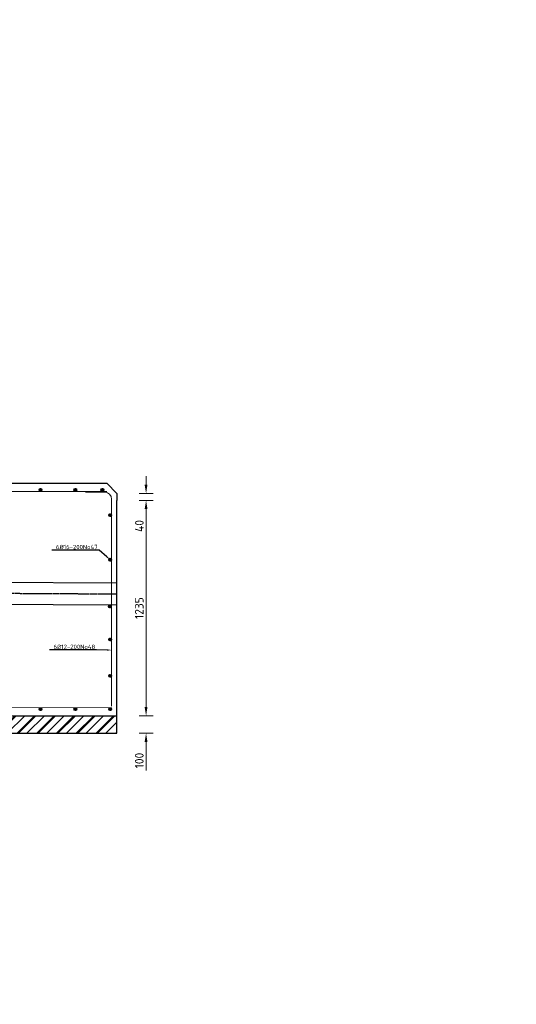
# Model space of a CAD drawing. Header units: millimetres. Extents: x -8028558 to 327273, y -63352 to 83293.
# Tile 44 of 195: x 3490 to 6338, y -10046 to -4399. Entities that reach past the tile are written whole.
import ezdxf
from ezdxf import colors
from ezdxf.entities.mleader import LeaderData, LeaderLine
from ezdxf.math import Vec2, Vec3

# ---------------------------------------------------------------- set-up
doc = ezdxf.new("R2010")
doc.units = ezdxf.units.MM
doc.linetypes.add('NLCS-HIDDEN', pattern=[4, 2, -2])
for name, color, linetype, lineweight in [('B-CO-BC-BETONVORM-AD', 252, 'Continuous', 18), ('B-CO-BC-BETONVORM-GD', 90, 'Continuous', 25), ('B-CO-BC-WAPENING-G', 170, 'Continuous', 18), ('B-CO-BC-WAPENING-GD', 130, 'Continuous', 25), ('B-CO-BC-WAPENING-GN', 150, 'NLCS-HIDDEN', 13), ('B-CO-KL-OVERIG_MANTELBUIS - CENTREERLIJN-GD', 8, 'NLCS-HIDDEN', 25), ('B-CO-KL-OVERIG_MANTELBUIS-GD', 8, 'Continuous', 25), ('B-CO-SC-STAALVORM-A', 252, 'Continuous', 18), ('X-XX-AL-M-20', 7, 'Continuous', 18), ('X-XX-AL-VERWIJZING-T25', 7, 'Continuous', 25)]:
    doc.layers.add(name, color=color, linetype=linetype, lineweight=lineweight)
doc.styles.add('NLCS-ISO-MM10-T25', font='NLCS-ISO.ttf', dxfattribs={"height": 25})
doc.styles.add('NLCS-ISO-MM20-T25', font='NLCS-ISO.ttf', dxfattribs={"height": 50})
doc.dimstyles.new('NLCS-MM20-T25-PIJL_L0_H4', dxfattribs={"dimscale": 20, "dimtxt": 2.5, "dimasz": 2.5, "dimexe": 2, "dimexo": 2, "dimgap": 0.7, "dimtad": 1, "dimdec": 0, "dimzin": 0, "dimdsep": 46, "dimtxsty": 'NLCS-ISO-MM20-T25', "dimcen": 0, "dimdle": 2, "dimclrd": 256, "dimclre": 256, "dimclrt": 256, "dimadec": 4, "dimazin": 0, "dimtfac": 1, "dimtdec": 3, "dimtofl": 0, "dimtmove": 0, "dimatfit": 3, "dimfxl": 2, "dimfxlon": 1, "dimtfillclr": 256, "dimtolj": 1, "dimtzin": 0, "dimlwd": -1, "dimlwe": -1, "dimarcsym": 0})

# ---------------------------------------------------------------- blocks, each defined once
blk = doc.blocks.new('*D2059')
at = {"layer": 'X-XX-AL-M-20', "transparency": 16777216}
for p, q in [((4215, -8341.1), (4215, -8291.1)), ((4175, -8391.1), (4255, -8391.1)), ((4175, -8491.1), (4255, -8491.1)), ((4215, -8541.1), (4215, -8704.1))]:
    blk.add_line(p, q, dxfattribs=at)
for points in [[(4206.7, -8341.1), (4223.3, -8341.1), (4215, -8391.1)], [(4206.7, -8541.1), (4223.3, -8541.1), (4215, -8491.1)]]:
    blk.add_solid(points, dxfattribs=at)
at = {"layer": 'X-XX-AL-M-20', "transparency": 16777216, "insert": (4176, -8647.6), "char_height": 50, "attachment_point": 5, "rotation": 90, "style": 'NLCS-ISO-MM20-T25'}
blk.add_mtext('\\A1;100', dxfattribs=at)
blk = doc.blocks.new('*D2060')
at = {"layer": 'X-XX-AL-M-20', "transparency": 16777216}
for p, q in [((4175, -7156.1), (4255, -7156.1)), ((4215, -8341.1), (4215, -7206.1)), ((4215, -8391.1), (4175, -8391.1))]:
    blk.add_line(p, q, dxfattribs=at)
for points in [[(4206.7, -7206.1), (4223.3, -7206.1), (4215, -7156.1)], [(4206.7, -8341.1), (4223.3, -8341.1), (4215, -8391.1)]]:
    blk.add_solid(points, dxfattribs=at)
at = {"layer": 'X-XX-AL-M-20', "transparency": 16777216, "insert": (4176, -7773.6), "char_height": 50, "attachment_point": 5, "rotation": 90, "style": 'NLCS-ISO-MM20-T25'}
blk.add_mtext('\\A1;1235', dxfattribs=at)
blk = doc.blocks.new('*D2061')
at = {"layer": 'X-XX-AL-M-20', "transparency": 16777216}
for p, q in [((4215, -7066.1), (4215, -7016.1)), ((4175, -7116.1), (4255, -7116.1)), ((4175, -7156.1), (4255, -7156.1)), ((4215, -7206.1), (4215, -7349.1))]:
    blk.add_line(p, q, dxfattribs=at)
for points in [[(4206.7, -7066.1), (4223.3, -7066.1), (4215, -7116.1)], [(4206.7, -7206.1), (4223.3, -7206.1), (4215, -7156.1)]]:
    blk.add_solid(points, dxfattribs=at)
at = {"layer": 'X-XX-AL-M-20', "transparency": 16777216, "insert": (4176, -7302.6), "char_height": 50, "attachment_point": 5, "rotation": 90, "style": 'NLCS-ISO-MM20-T25'}
blk.add_mtext('\\A1;40', dxfattribs=at)

msp = doc.modelspace()

# ---------------------------------------------------------------- hatches: boundary and pattern name
at = {"layer": 'B-CO-BC-BETONVORM-AD'}
h = msp.add_hatch(dxfattribs=at)
h.set_pattern_fill('ACO-BETON_ONGEWAPEND-SODMM', color=256, scale=10, pattern_type=2)
h.set_pattern_definition([(45, (29559.305, 0), (-56.56854, 56.56854), []), (45, (29559.305, 48.57), (-56.56854, 56.56854), []), (45, (29559.305, 50.57), (-56.56854, 56.56854), []), (45, (29559.305, 52.57), (-56.56854, 56.56854), []), (45, (29559.305, 54.57), (-56.56854, 56.56854), []), (45, (29559.305, 56.57), (-56.56854, 56.56854), [])])
h.paths.add_polyline_path([(4047.5, -8391.1), (1847.5, -8391.1), (1847.5, -8491.1), (4047.5, -8491.1)])
edge = h.paths.add_edge_path()
edge.add_line((1127.5, -8438), (1127.5, -8512.7))
edge.add_line((1127.5, -8512.7), (1127.5, -8587.9))
at = {"layer": 'B-CO-SC-STAALVORM-A'}
h = msp.add_hatch(dxfattribs=at)
h.set_pattern_fill('ACO-STAAL', color=256, pattern_type=2)
h.set_pattern_definition([(45, (31016.9368, 935.9505), (-2.8284271, 2.8284271), []), (45, (31016.9368, 938.379), (-2.8284271, 2.8284271), []), (45, (31016.9368, 938.479), (-2.8284271, 2.8284271), []), (45, (31016.9368, 938.579), (-2.8284271, 2.8284271), [])])
h.paths.add_polyline_path([(3617.4, -7096.1, 1), (3601.4, -7096.1, 1)])
h = msp.add_hatch(dxfattribs=at)
h.set_pattern_fill('ACO-STAAL', color=256, pattern_type=2)
h.set_pattern_definition([(45, (31216.9368, 935.9505), (-2.8284271, 2.8284271), []), (45, (31216.9368, 938.379), (-2.8284271, 2.8284271), []), (45, (31216.9368, 938.479), (-2.8284271, 2.8284271), []), (45, (31216.9368, 938.579), (-2.8284271, 2.8284271), [])])
h.paths.add_polyline_path([(3817.4, -7096.1, 1), (3801.4, -7096.1, 1)])
h = msp.add_hatch(dxfattribs=at)
h.set_pattern_fill('ACO-STAAL', color=256, pattern_type=2)
h.set_pattern_definition([(45, (31371.9936, 935.9505), (-2.8284271, 2.8284271), []), (45, (31371.9936, 938.379), (-2.8284271, 2.8284271), []), (45, (31371.9936, 938.479), (-2.8284271, 2.8284271), []), (45, (31371.9936, 938.579), (-2.8284271, 2.8284271), [])])
h.paths.add_polyline_path([(3972.5, -7096.1, 1), (3956.5, -7096.1, 1)])
h = msp.add_hatch(dxfattribs=at)
h.set_pattern_fill('ACO-STAAL', color=256, pattern_type=2)
h.set_pattern_definition([(45, (31416.9368, 791.6213), (-2.8284271, 2.8284271), []), (45, (31416.9368, 794.0497), (-2.8284271, 2.8284271), []), (45, (31416.9368, 794.1497), (-2.8284271, 2.8284271), []), (45, (31416.9368, 794.2497), (-2.8284271, 2.8284271), [])])
h.paths.add_polyline_path([(4017.4, -7240.4, 1), (4001.4, -7240.4, 1)])
h = msp.add_hatch(dxfattribs=at)
h.set_pattern_fill('ACO-STAAL', color=256, pattern_type=2)
h.set_pattern_definition([(45, (31416.9368, 535.9505), (-2.8284271, 2.8284271), []), (45, (31416.9368, 538.379), (-2.8284271, 2.8284271), []), (45, (31416.9368, 538.479), (-2.8284271, 2.8284271), []), (45, (31416.9368, 538.579), (-2.8284271, 2.8284271), [])])
h.paths.add_polyline_path([(4017.4, -7496.1, 1), (4001.4, -7496.1, 1)])
h = msp.add_hatch(dxfattribs=at)
h.set_pattern_fill('ACO-STAAL', color=256, pattern_type=2)
h.set_pattern_definition([(45, (31414.4577, 268.1642), (-2.8284271, 2.8284271), []), (45, (31414.4577, 270.5926), (-2.8284271, 2.8284271), []), (45, (31414.4577, 270.6926), (-2.8284271, 2.8284271), []), (45, (31414.4577, 270.7926), (-2.8284271, 2.8284271), [])])
h.paths.add_polyline_path([(4015, -7763.9, 1), (3999, -7763.9, 1)])
h = msp.add_hatch(dxfattribs=at)
h.set_pattern_fill('ACO-STAAL', color=256, pattern_type=2)
h.set_pattern_definition([(45, (31416.9368, 78.803), (-2.8284271, 2.8284271), []), (45, (31416.9368, 81.2315), (-2.8284271, 2.8284271), []), (45, (31416.9368, 81.3315), (-2.8284271, 2.8284271), []), (45, (31416.9368, 81.4315), (-2.8284271, 2.8284271), [])])
h.paths.add_polyline_path([(4017.4, -7953.3, 1), (4001.4, -7953.3, 1)])
h = msp.add_hatch(dxfattribs=at)
h.set_pattern_fill('ACO-STAAL', color=256, pattern_type=2)
h.set_pattern_definition([(45, (31416.9368, -130.1704), (-2.8284271, 2.8284271), []), (45, (31416.9368, -127.742), (-2.8284271, 2.8284271), []), (45, (31416.9368, -127.642), (-2.8284271, 2.8284271), []), (45, (31416.9368, -127.542), (-2.8284271, 2.8284271), [])])
h.paths.add_polyline_path([(4017.4, -8162.2, 1), (4001.4, -8162.2, 1)])
h = msp.add_hatch(dxfattribs=at)
h.set_pattern_fill('ACO-STAAL', color=256, pattern_type=2)
h.set_pattern_definition([(45, (31016.9368, -321.051), (-2.8284271, 2.8284271), []), (45, (31016.9368, -318.6227), (-2.8284271, 2.8284271), []), (45, (31016.9368, -318.5227), (-2.8284271, 2.8284271), []), (45, (31016.9368, -318.4227), (-2.8284271, 2.8284271), [])])
h.paths.add_polyline_path([(3617.4, -8353.1, 1), (3601.4, -8353.1, 1)])
h = msp.add_hatch(dxfattribs=at)
h.set_pattern_fill('ACO-STAAL', color=256, pattern_type=2)
h.set_pattern_definition([(45, (31216.9368, -321.051), (-2.8284271, 2.8284271), []), (45, (31216.9368, -318.6227), (-2.8284271, 2.8284271), []), (45, (31216.9368, -318.5227), (-2.8284271, 2.8284271), []), (45, (31216.9368, -318.4227), (-2.8284271, 2.8284271), [])])
h.paths.add_polyline_path([(3817.4, -8353.1, 1), (3801.4, -8353.1, 1)])
h = msp.add_hatch(dxfattribs=at)
h.set_pattern_fill('ACO-STAAL', color=256, pattern_type=2)
h.set_pattern_definition([(45, (31416.9368, -321.051), (-2.8284271, 2.8284271), []), (45, (31416.9368, -318.6227), (-2.8284271, 2.8284271), []), (45, (31416.9368, -318.5227), (-2.8284271, 2.8284271), []), (45, (31416.9368, -318.4227), (-2.8284271, 2.8284271), [])])
h.paths.add_polyline_path([(4017.4, -8353.1, 1), (4001.4, -8353.1, 1)])

# ---------------------------------------------------------------- linework, layer by layer
at = {"layer": 'B-CO-BC-BETONVORM-GD', "flags": 128}
for points in [[(1067.2, -7058.1), (3989.5, -7058.1), (4047.5, -7116.1), (4047.5, -7156.1)], [(4047.5, -8491.1), (4047.5, -8391.1), (4047.5, -7156.1)], [(1847.5, -8391.1), (4047.5, -8391.1)], [(1847.5, -8491.1), (4047.5, -8491.1)]]:
    msp.add_lwpolyline(points, dxfattribs=at)
at = {"layer": 'B-CO-BC-WAPENING-G', "flags": 128}
for points in [[(3989.4, -7105), (1086.4, -7105)], [(4017.5, -8336.5), (4017.5, -7896.9), (4017.5, -7771.9), (4017.5, -7756.3)], [(4017.5, -8343.7), (1536.1, -8345.1)]]:
    msp.add_lwpolyline(points, dxfattribs=at)
at = {"layer": 'B-CO-BC-WAPENING-G'}
msp.add_lwpolyline([(4017.5, -7631.3), (4017.5, -7148.1, 0.405937), (3978, -7108.5), (3867.5, -7108.5)], format="xyb", dxfattribs=at)
at = {"layer": 'B-CO-BC-WAPENING-GD'}
for centre in [(3609.4, -7096.1), (3809.4, -7096.1), (3964.5, -7096.1), (4009.4, -7240.4), (4009.4, -7496.1), (4007, -7763.9), (4009.4, -7953.3), (4009.4, -8162.2), (3609.4, -8353.1), (3809.4, -8353.1), (4009.4, -8353.1)]:
    msp.add_circle(centre, 8, dxfattribs=at)
at = {"layer": 'B-CO-BC-WAPENING-GN', "flags": 128}
msp.add_lwpolyline([(4017.5, -7631.3), (4017.5, -7756.3)], dxfattribs=at)
at = {"layer": 'B-CO-KL-OVERIG_MANTELBUIS - CENTREERLIJN-GD', "flags": 128}
msp.add_lwpolyline([(4047.5, -7694), (3316.3, -7689.8, 0.156653), (966.9, -8448.3)], format="xyb", dxfattribs=at)
at = {"layer": 'B-CO-KL-OVERIG_MANTELBUIS-GD', "flags": 128}
for points in [[(4047.8, -7631.5), (3316.4, -7627.3, 0.152435), (985.8, -8358.4, 0.156667)], [(4047.1, -7756.5), (3316.1, -7752.3, 0.152142), (1060.4, -8458.8, 0.156638)]]:
    msp.add_lwpolyline(points, format="xyb", dxfattribs=at)

# ---------------------------------------------------------------- dimensions: what is measured, and where the dimension line sits
at = {"layer": 'X-XX-AL-M-20'}
for base, p1, p2, picture, middle in [((4215, -7116.1), (4047.5, -7156.1), (4047.5, -7116.1), '*D2061', (4215, -7302.6)), ((4215, -8391.1), (4047.5, -8491.1), (4047.5, -8391.1), '*D2059', (4215, -8647.6))]:
    dim = msp.add_linear_dim(base=base, p1=p1, p2=p2, angle=90, dimstyle='NLCS-MM20-T25-PIJL_L0_H4', dxfattribs=at)
    dim.commit()
    dim.dimension.update_dxf_attribs({"geometry": picture, "text_midpoint": middle, "dimtype": 160})
dim = msp.add_linear_dim(base=(4215, -7156.1), p1=(4215, -8391.1), p2=(4047.5, -7156.1), angle=90, dimstyle='NLCS-MM20-T25-PIJL_L0_H4', dxfattribs=at)
dim.commit()
dim.dimension.update_dxf_attribs({"geometry": '*D2060', "text_midpoint": (4176, -7773.6)})

# ---------------------------------------------------------------- leaders
at = {"layer": 'X-XX-AL-VERWIJZING-T25'}
ml = msp.add_multileader_mtext('Standard', dxfattribs=at)
ml.set_content('Merk B', color=256, style='NLCS-ISO-MM10-T25')
ml.set_leader_properties(color=256, linetype='ByLayer', lineweight=-1)
ml.build(insert=Vec2(0, 0))
ml.multileader.update_dxf_attribs({"text_left_attachment_type": 5, "text_right_attachment_type": 5, "dogleg_length": 25, "arrow_head_size": 25})
ctx = ml.context
ctx.base_point, ctx.char_height, ctx.arrow_head_size, ctx.landing_gap_size, ctx.plane_origin = Vec3(137517.8, -36029.7), 25, 25, 9, Vec3(137783.2, -36013.1)
ctx.left_attachment, ctx.right_attachment = 5, 5
notes = []
notes.append((ctx, [(0, (0, 0, 0), (0, 0), (1, 0), 1, [])]))
ctx.mtext.insert, ctx.mtext.flow_direction = Vec3(137526.8, -35999.7), 5
ml = msp.add_multileader_mtext('Standard', dxfattribs=at)
ml.set_content('6Ø16-200No47', color=256, style='NLCS-ISO-MM10-T25')
ml.set_leader_properties(color=256, linetype='ByLayer', lineweight=-1)
ml.build(insert=Vec2(0, 0))
ml.multileader.update_dxf_attribs({"text_left_attachment_type": 5, "text_right_attachment_type": 5, "dogleg_length": 25, "arrow_head_size": 25})
ctx = ml.context
ctx.base_point, ctx.char_height, ctx.arrow_head_size, ctx.landing_gap_size, ctx.plane_origin = Vec3(3689.6, -7440.7), 25, 25, 9, Vec3(3971, -7323.3)
ctx.left_attachment, ctx.right_attachment = 5, 5
notes.append((ctx, [(1, (1, 1, 0), (3945.1, -7440.7), (-1, 0), 25, [(0, [(4009.4, -7496.1)], 0, [])])]))
ctx.mtext.insert, ctx.mtext.flow_direction = Vec3(3698.6, -7410.7), 5
ml = msp.add_multileader_mtext('Standard', dxfattribs=at)
ml.set_content('6Ø12-200No48', color=256, style='NLCS-ISO-MM10-T25')
ml.set_leader_properties(color=256, linetype='ByLayer', lineweight=-1)
ml.build(insert=Vec2(0, 0))
ml.multileader.update_dxf_attribs({"text_left_attachment_type": 5, "text_right_attachment_type": 5, "dogleg_length": 25, "arrow_head_size": 25})
ctx = ml.context
ctx.base_point, ctx.char_height, ctx.arrow_head_size, ctx.landing_gap_size, ctx.plane_origin = Vec3(3675.3, -8013.1), 25, 25, 9, Vec3(3979, -7841.4)
ctx.left_attachment, ctx.right_attachment = 5, 5
notes.append((ctx, [(1, (1, 1, 0), (3930.8, -8013.1), (-1, 0), 25, [(0, [(4017.5, -8014.3)], 0, [])])]))
ctx.mtext.insert, ctx.mtext.flow_direction = Vec3(3684.3, -7983.1), 5
for ctx, leaders in notes:
    for number, flags, end, landing, length, lines in leaders:
        leader = LeaderData()
        leader.index, (leader.has_last_leader_line, leader.has_dogleg_vector, leader.attachment_direction) = number, flags
        leader.last_leader_point, leader.dogleg_vector, leader.dogleg_length = Vec3(end), Vec3(landing), length
        for number, points, colour, breaks in lines:
            line = LeaderLine()
            line.index, line.vertices, line.color, line.breaks = number, Vec3.list(points), colors.encode_raw_color(colour), breaks
            leader.lines.append(line)
        ctx.leaders.append(leader)

doc.saveas('drawing.dxf')
